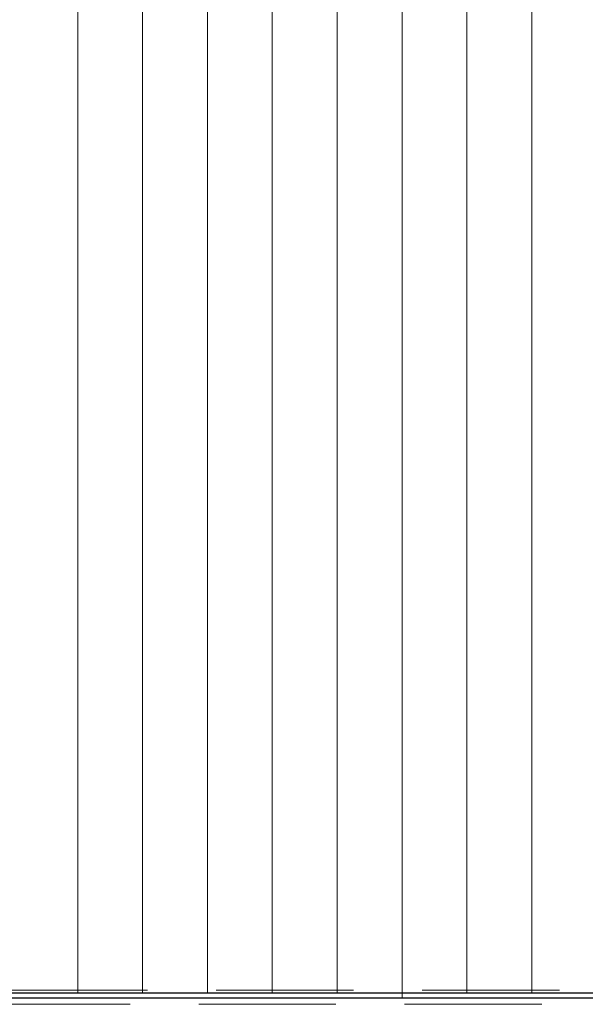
# Model space of a CAD drawing. Header units: millimetres. Extents: x -65 to 293624, y -1905 to 31061.
# Tile 62 of 256: x 40361 to 41233, y 15966 to 17485. Entities that reach past the tile are written whole.
import ezdxf

# ---------------------------------------------------------------- set-up
doc = ezdxf.new("R2010")
doc.units = ezdxf.units.MM
doc.header["$MEASUREMENT"] = 0
doc.linetypes.add('Hidden Line', pattern=[317.5, 211.666667, -105.833333])
for name, color, linetype in [('00 2D joon.AR', 7, 'Continuous'), ('00 Tekst.AR', 7, 'Continuous'), ('1263 Katuse alusserv.AR', 7, 'Continuous'), ('1264 Katusevarustus.AR', 7, 'Continuous')]:
    doc.layers.add(name, color=color, linetype=linetype)
doc.dimstyles.new('GENERATED_STYLE__1', dxfattribs={"dimtxt": 0.18, "dimasz": 91.2, "dimexe": 0.18, "dimexo": 0.0625, "dimgap": 0, "dimtad": 0, "dimtih": 1, "dimtoh": 1, "dimdec": 4, "dimzin": 0, "dimdsep": 46, "dimcen": 0.09, "dimadec": 0, "dimazin": 0, "dimtfac": 1, "dimtdec": 4, "dimtmove": 0, "dimatfit": 3, "dimldrblk": 'ARROWHEAD_5', "dimfxl": 0, "dimtolj": 1, "dimtzin": 0, "dimarcsym": 0})

# ---------------------------------------------------------------- blocks, each defined once
blk = doc.blocks.new('*X261', base_point=(-38239, 12361.4))
at = {"layer": '1263 Katuse alusserv.AR', "color": 7, "linetype": 'Continuous', "lineweight": 13}
for p, q in [((40450.6, 17505.7), (40450.6, 17441.8)), ((40450.6, 17505.7), (40450.6, 17441.8)), ((40550.6, 17505.7), (40550.6, 17441.8)), ((40550.6, 17505.7), (40550.6, 17441.8)), ((40650.6, 17505.7), (40650.6, 17441.8)), ((40650.6, 17505.7), (40650.6, 17441.8)), ((40750.6, 17505.7), (40750.6, 17441.8)), ((40750.6, 17505.7), (40750.6, 17441.8)), ((40850.6, 17505.7), (40850.6, 17441.8)), ((40850.6, 17505.7), (40850.6, 17441.8)), ((40950.6, 17505.7), (40950.6, 17441.8)), ((40950.6, 17505.7), (40950.6, 17441.8)), ((41050.6, 17505.7), (41050.6, 17441.8)), ((41050.6, 17505.7), (41050.6, 17441.8)), ((41150.6, 17505.7), (41150.6, 17441.8)), ((41150.6, 17505.7), (41150.6, 17441.8)), ((40450.6, 17441.8), (40450.6, 17377.9)), ((40450.6, 17441.8), (40450.6, 17377.9)), ((40550.6, 17441.8), (40550.6, 17377.9)), ((40550.6, 17441.8), (40550.6, 17377.9)), ((40650.6, 17441.8), (40650.6, 17377.9)), ((40650.6, 17441.8), (40650.6, 17377.9)), ((40750.6, 17441.8), (40750.6, 17377.9)), ((40750.6, 17441.8), (40750.6, 17377.9)), ((40850.6, 17441.8), (40850.6, 17377.9)), ((40850.6, 17441.8), (40850.6, 17377.9)), ((40950.6, 17441.8), (40950.6, 17377.9)), ((40950.6, 17441.8), (40950.6, 17377.9)), ((41050.6, 17441.8), (41050.6, 17377.9)), ((41050.6, 17441.8), (41050.6, 17377.9)), ((41150.6, 17441.8), (41150.6, 17377.9)), ((41150.6, 17441.8), (41150.6, 17377.9)), ((40450.6, 17377.9), (40450.6, 17313.9)), ((40450.6, 17377.9), (40450.6, 17313.9)), ((40550.6, 17377.9), (40550.6, 17313.9)), ((40550.6, 17377.9), (40550.6, 17313.9)), ((40650.6, 17377.9), (40650.6, 17313.9)), ((40650.6, 17377.9), (40650.6, 17313.9)), ((40750.6, 17377.9), (40750.6, 17313.9)), ((40750.6, 17377.9), (40750.6, 17313.9)), ((40850.6, 17377.9), (40850.6, 17313.9)), ((40850.6, 17377.9), (40850.6, 17313.9)), ((40950.6, 17377.9), (40950.6, 17313.9)), ((40950.6, 17377.9), (40950.6, 17313.9)), ((41050.6, 17377.9), (41050.6, 17313.9)), ((41050.6, 17377.9), (41050.6, 17313.9)), ((41150.6, 17377.9), (41150.6, 17313.9)), ((41150.6, 17377.9), (41150.6, 17313.9)), ((40450.6, 17313.9), (40450.6, 17250)), ((40450.6, 17313.9), (40450.6, 17250)), ((40550.6, 17313.9), (40550.6, 17250)), ((40550.6, 17313.9), (40550.6, 17250)), ((40650.6, 17313.9), (40650.6, 17250)), ((40650.6, 17313.9), (40650.6, 17250)), ((40750.6, 17313.9), (40750.6, 17250)), ((40750.6, 17313.9), (40750.6, 17250)), ((40850.6, 17313.9), (40850.6, 17250)), ((40850.6, 17313.9), (40850.6, 17250)), ((40950.6, 17313.9), (40950.6, 17250)), ((40950.6, 17313.9), (40950.6, 17250)), ((41050.6, 17313.9), (41050.6, 17250)), ((41050.6, 17313.9), (41050.6, 17250)), ((41150.6, 17313.9), (41150.6, 17250)), ((41150.6, 17313.9), (41150.6, 17250)), ((40450.6, 17250), (40450.6, 17186.1)), ((40450.6, 17250), (40450.6, 17186.1)), ((40550.6, 17250), (40550.6, 17186.1)), ((40550.6, 17250), (40550.6, 17186.1)), ((40650.6, 17250), (40650.6, 17186.1)), ((40650.6, 17250), (40650.6, 17186.1)), ((40750.6, 17250), (40750.6, 17186.1)), ((40750.6, 17250), (40750.6, 17186.1)), ((40850.6, 17250), (40850.6, 17186.1)), ((40850.6, 17250), (40850.6, 17186.1)), ((40950.6, 17250), (40950.6, 17186.1)), ((40950.6, 17250), (40950.6, 17186.1)), ((41050.6, 17250), (41050.6, 17186.1)), ((41050.6, 17250), (41050.6, 17186.1)), ((41150.6, 17250), (41150.6, 17186.1)), ((41150.6, 17250), (41150.6, 17186.1)), ((40450.6, 17186.1), (40450.6, 17122.2)), ((40450.6, 17186.1), (40450.6, 17122.2)), ((40550.6, 17186.1), (40550.6, 17122.2)), ((40550.6, 17186.1), (40550.6, 17122.2)), ((40650.6, 17186.1), (40650.6, 17122.2)), ((40650.6, 17186.1), (40650.6, 17122.2)), ((40750.6, 17186.1), (40750.6, 17122.2)), ((40750.6, 17186.1), (40750.6, 17122.2)), ((40850.6, 17186.1), (40850.6, 17122.2)), ((40850.6, 17186.1), (40850.6, 17122.2)), ((40950.6, 17186.1), (40950.6, 17122.2)), ((40950.6, 17186.1), (40950.6, 17122.2)), ((41050.6, 17186.1), (41050.6, 17122.2)), ((41050.6, 17186.1), (41050.6, 17122.2)), ((41150.6, 17186.1), (41150.6, 17122.2)), ((41150.6, 17186.1), (41150.6, 17122.2)), ((40450.6, 17122.2), (40450.6, 17058.3)), ((40450.6, 17122.2), (40450.6, 17058.3)), ((40550.6, 17122.2), (40550.6, 17058.3)), ((40550.6, 17122.2), (40550.6, 17058.3)), ((40650.6, 17122.2), (40650.6, 17058.3)), ((40650.6, 17122.2), (40650.6, 17058.3)), ((40750.6, 17122.2), (40750.6, 17058.3)), ((40750.6, 17122.2), (40750.6, 17058.3)), ((40850.6, 17122.2), (40850.6, 17058.3)), ((40850.6, 17122.2), (40850.6, 17058.3)), ((40950.6, 17122.2), (40950.6, 17058.3)), ((40950.6, 17122.2), (40950.6, 17058.3)), ((41050.6, 17122.2), (41050.6, 17058.3)), ((41050.6, 17122.2), (41050.6, 17058.3)), ((41150.6, 17122.2), (41150.6, 17058.3)), ((41150.6, 17122.2), (41150.6, 17058.3)), ((40450.6, 17058.3), (40450.6, 16994.4)), ((40450.6, 17058.3), (40450.6, 16994.4)), ((40550.6, 17058.3), (40550.6, 16994.4)), ((40550.6, 17058.3), (40550.6, 16994.4)), ((40650.6, 17058.3), (40650.6, 16994.4)), ((40650.6, 17058.3), (40650.6, 16994.4)), ((40750.6, 17058.3), (40750.6, 16994.4)), ((40750.6, 17058.3), (40750.6, 16994.4)), ((40850.6, 17058.3), (40850.6, 16994.4)), ((40850.6, 17058.3), (40850.6, 16994.4)), ((40950.6, 17058.3), (40950.6, 16994.4)), ((40950.6, 17058.3), (40950.6, 16994.4)), ((41050.6, 17058.3), (41050.6, 16994.4)), ((41050.6, 17058.3), (41050.6, 16994.4)), ((41150.6, 17058.3), (41150.6, 16994.4)), ((41150.6, 17058.3), (41150.6, 16994.4)), ((40450.6, 16994.4), (40450.6, 16930.4)), ((40450.6, 16994.4), (40450.6, 16930.4)), ((40550.6, 16994.4), (40550.6, 16930.4)), ((40550.6, 16994.4), (40550.6, 16930.4)), ((40650.6, 16994.4), (40650.6, 16930.4)), ((40650.6, 16994.4), (40650.6, 16930.4)), ((40750.6, 16994.4), (40750.6, 16930.4)), ((40750.6, 16994.4), (40750.6, 16930.4)), ((40850.6, 16994.4), (40850.6, 16930.4)), ((40850.6, 16994.4), (40850.6, 16930.4)), ((40950.6, 16994.4), (40950.6, 16930.4)), ((40950.6, 16994.4), (40950.6, 16930.4)), ((41050.6, 16994.4), (41050.6, 16930.4)), ((41050.6, 16994.4), (41050.6, 16930.4)), ((41150.6, 16994.4), (41150.6, 16930.4)), ((41150.6, 16994.4), (41150.6, 16930.4)), ((40450.6, 16930.4), (40450.6, 16866.5)), ((40450.6, 16930.4), (40450.6, 16866.5)), ((40550.6, 16930.4), (40550.6, 16866.5)), ((40550.6, 16930.4), (40550.6, 16866.5)), ((40650.6, 16930.4), (40650.6, 16866.5)), ((40650.6, 16930.4), (40650.6, 16866.5)), ((40750.6, 16930.4), (40750.6, 16866.5)), ((40750.6, 16930.4), (40750.6, 16866.5)), ((40850.6, 16930.4), (40850.6, 16866.5)), ((40850.6, 16930.4), (40850.6, 16866.5)), ((40950.6, 16930.4), (40950.6, 16866.5)), ((40950.6, 16930.4), (40950.6, 16866.5)), ((41050.6, 16930.4), (41050.6, 16866.5)), ((41050.6, 16930.4), (41050.6, 16866.5)), ((41150.6, 16930.4), (41150.6, 16866.5)), ((41150.6, 16930.4), (41150.6, 16866.5)), ((40450.6, 16866.5), (40450.6, 16802.6)), ((40450.6, 16866.5), (40450.6, 16802.6)), ((40550.6, 16866.5), (40550.6, 16802.6)), ((40550.6, 16866.5), (40550.6, 16802.6)), ((40650.6, 16866.5), (40650.6, 16802.6)), ((40650.6, 16866.5), (40650.6, 16802.6)), ((40750.6, 16866.5), (40750.6, 16802.6)), ((40750.6, 16866.5), (40750.6, 16802.6)), ((40850.6, 16866.5), (40850.6, 16802.6)), ((40850.6, 16866.5), (40850.6, 16802.6)), ((40950.6, 16866.5), (40950.6, 16802.6)), ((40950.6, 16866.5), (40950.6, 16802.6)), ((41050.6, 16866.5), (41050.6, 16802.6)), ((41050.6, 16866.5), (41050.6, 16802.6)), ((41150.6, 16866.5), (41150.6, 16802.6)), ((41150.6, 16866.5), (41150.6, 16802.6)), ((40450.6, 16802.6), (40450.6, 16738.7)), ((40450.6, 16802.6), (40450.6, 16738.7)), ((40550.6, 16802.6), (40550.6, 16738.7)), ((40550.6, 16802.6), (40550.6, 16738.7)), ((40650.6, 16802.6), (40650.6, 16738.7)), ((40650.6, 16802.6), (40650.6, 16738.7)), ((40750.6, 16802.6), (40750.6, 16738.7)), ((40750.6, 16802.6), (40750.6, 16738.7)), ((40850.6, 16802.6), (40850.6, 16738.7)), ((40850.6, 16802.6), (40850.6, 16738.7)), ((40950.6, 16802.6), (40950.6, 16738.7)), ((40950.6, 16802.6), (40950.6, 16738.7)), ((41050.6, 16802.6), (41050.6, 16738.7)), ((41050.6, 16802.6), (41050.6, 16738.7)), ((41150.6, 16802.6), (41150.6, 16738.7)), ((41150.6, 16802.6), (41150.6, 16738.7)), ((40450.6, 16738.7), (40450.6, 16674.8)), ((40450.6, 16738.7), (40450.6, 16674.8)), ((40550.6, 16738.7), (40550.6, 16674.8)), ((40550.6, 16738.7), (40550.6, 16674.8)), ((40650.6, 16738.7), (40650.6, 16674.8)), ((40650.6, 16738.7), (40650.6, 16674.8)), ((40750.6, 16738.7), (40750.6, 16674.8)), ((40750.6, 16738.7), (40750.6, 16674.8)), ((40850.6, 16738.7), (40850.6, 16674.8)), ((40850.6, 16738.7), (40850.6, 16674.8)), ((40950.6, 16738.7), (40950.6, 16674.8)), ((40950.6, 16738.7), (40950.6, 16674.8)), ((41050.6, 16738.7), (41050.6, 16674.8)), ((41050.6, 16738.7), (41050.6, 16674.8)), ((41150.6, 16738.7), (41150.6, 16674.8)), ((41150.6, 16738.7), (41150.6, 16674.8)), ((40450.6, 16674.8), (40450.6, 16610.9)), ((40450.6, 16674.8), (40450.6, 16610.9)), ((40550.6, 16674.8), (40550.6, 16610.9)), ((40550.6, 16674.8), (40550.6, 16610.9)), ((40650.6, 16674.8), (40650.6, 16610.9)), ((40650.6, 16674.8), (40650.6, 16610.9)), ((40750.6, 16674.8), (40750.6, 16610.9)), ((40750.6, 16674.8), (40750.6, 16610.9)), ((40850.6, 16674.8), (40850.6, 16610.9)), ((40850.6, 16674.8), (40850.6, 16610.9)), ((40950.6, 16674.8), (40950.6, 16610.9)), ((40950.6, 16674.8), (40950.6, 16610.9)), ((41050.6, 16674.8), (41050.6, 16610.9)), ((41050.6, 16674.8), (41050.6, 16610.9)), ((41150.6, 16674.8), (41150.6, 16610.9)), ((41150.6, 16674.8), (41150.6, 16610.9)), ((40450.6, 16610.9), (40450.6, 16547)), ((40450.6, 16610.9), (40450.6, 16547)), ((40550.6, 16610.9), (40550.6, 16547)), ((40550.6, 16610.9), (40550.6, 16547)), ((40650.6, 16610.9), (40650.6, 16547)), ((40650.6, 16610.9), (40650.6, 16547)), ((40750.6, 16610.9), (40750.6, 16547)), ((40750.6, 16610.9), (40750.6, 16547)), ((40850.6, 16610.9), (40850.6, 16547)), ((40850.6, 16610.9), (40850.6, 16547)), ((40950.6, 16610.9), (40950.6, 16547)), ((40950.6, 16610.9), (40950.6, 16547)), ((41050.6, 16610.9), (41050.6, 16547)), ((41050.6, 16610.9), (41050.6, 16547)), ((41150.6, 16610.9), (41150.6, 16547)), ((41150.6, 16610.9), (41150.6, 16547)), ((40450.6, 16547), (40450.6, 16483)), ((40450.6, 16547), (40450.6, 16483)), ((40550.6, 16547), (40550.6, 16483)), ((40550.6, 16547), (40550.6, 16483)), ((40650.6, 16547), (40650.6, 16483)), ((40650.6, 16547), (40650.6, 16483)), ((40750.6, 16547), (40750.6, 16483)), ((40750.6, 16547), (40750.6, 16483)), ((40850.6, 16547), (40850.6, 16483)), ((40850.6, 16547), (40850.6, 16483)), ((40950.6, 16547), (40950.6, 16483)), ((40950.6, 16547), (40950.6, 16483)), ((41050.6, 16547), (41050.6, 16483)), ((41050.6, 16547), (41050.6, 16483)), ((41150.6, 16547), (41150.6, 16483)), ((41150.6, 16547), (41150.6, 16483)), ((40450.6, 16483), (40450.6, 16419.1)), ((40450.6, 16483), (40450.6, 16419.1)), ((40550.6, 16483), (40550.6, 16419.1)), ((40550.6, 16483), (40550.6, 16419.1)), ((40650.6, 16483), (40650.6, 16419.1)), ((40650.6, 16483), (40650.6, 16419.1)), ((40750.6, 16483), (40750.6, 16419.1)), ((40750.6, 16483), (40750.6, 16419.1)), ((40850.6, 16483), (40850.6, 16419.1)), ((40850.6, 16483), (40850.6, 16419.1)), ((40950.6, 16483), (40950.6, 16419.1)), ((40950.6, 16483), (40950.6, 16419.1)), ((41050.6, 16483), (41050.6, 16419.1)), ((41050.6, 16483), (41050.6, 16419.1)), ((41150.6, 16483), (41150.6, 16419.1)), ((41150.6, 16483), (41150.6, 16419.1)), ((40450.6, 16419.1), (40450.6, 16355.2)), ((40450.6, 16419.1), (40450.6, 16355.2)), ((40550.6, 16419.1), (40550.6, 16355.2)), ((40550.6, 16419.1), (40550.6, 16355.2)), ((40650.6, 16419.1), (40650.6, 16355.2)), ((40650.6, 16419.1), (40650.6, 16355.2)), ((40750.6, 16419.1), (40750.6, 16355.2)), ((40750.6, 16419.1), (40750.6, 16355.2)), ((40850.6, 16419.1), (40850.6, 16355.2)), ((40850.6, 16419.1), (40850.6, 16355.2)), ((40950.6, 16419.1), (40950.6, 16355.2)), ((40950.6, 16419.1), (40950.6, 16355.2)), ((41050.6, 16419.1), (41050.6, 16355.2)), ((41050.6, 16419.1), (41050.6, 16355.2)), ((41150.6, 16419.1), (41150.6, 16355.2)), ((41150.6, 16419.1), (41150.6, 16355.2)), ((40450.6, 16355.2), (40450.6, 16291.3)), ((40450.6, 16355.2), (40450.6, 16291.3)), ((40550.6, 16355.2), (40550.6, 16291.3)), ((40550.6, 16355.2), (40550.6, 16291.3)), ((40650.6, 16355.2), (40650.6, 16291.3)), ((40650.6, 16355.2), (40650.6, 16291.3)), ((40750.6, 16355.2), (40750.6, 16291.3)), ((40750.6, 16355.2), (40750.6, 16291.3)), ((40850.6, 16355.2), (40850.6, 16291.3)), ((40850.6, 16355.2), (40850.6, 16291.3)), ((40950.6, 16355.2), (40950.6, 16291.3)), ((40950.6, 16355.2), (40950.6, 16291.3)), ((41050.6, 16355.2), (41050.6, 16291.3)), ((41050.6, 16355.2), (41050.6, 16291.3)), ((41150.6, 16355.2), (41150.6, 16291.3)), ((41150.6, 16355.2), (41150.6, 16291.3)), ((40450.6, 16291.3), (40450.6, 16227.4)), ((40450.6, 16291.3), (40450.6, 16227.4)), ((40550.6, 16291.3), (40550.6, 16227.4)), ((40550.6, 16291.3), (40550.6, 16227.4)), ((40650.6, 16291.3), (40650.6, 16227.4)), ((40650.6, 16291.3), (40650.6, 16227.4)), ((40750.6, 16291.3), (40750.6, 16227.4)), ((40750.6, 16291.3), (40750.6, 16227.4)), ((40850.6, 16291.3), (40850.6, 16227.4)), ((40850.6, 16291.3), (40850.6, 16227.4)), ((40950.6, 16291.3), (40950.6, 16227.4)), ((40950.6, 16291.3), (40950.6, 16227.4)), ((41050.6, 16291.3), (41050.6, 16227.4)), ((41050.6, 16291.3), (41050.6, 16227.4)), ((41150.6, 16291.3), (41150.6, 16227.4)), ((41150.6, 16291.3), (41150.6, 16227.4)), ((40450.6, 16227.4), (40450.6, 16163.5)), ((40450.6, 16227.4), (40450.6, 16163.5)), ((40550.6, 16227.4), (40550.6, 16163.5)), ((40550.6, 16227.4), (40550.6, 16163.5)), ((40650.6, 16227.4), (40650.6, 16163.5)), ((40650.6, 16227.4), (40650.6, 16163.5)), ((40750.6, 16227.4), (40750.6, 16163.5)), ((40750.6, 16227.4), (40750.6, 16163.5)), ((40850.6, 16227.4), (40850.6, 16163.5)), ((40850.6, 16227.4), (40850.6, 16163.5)), ((40950.6, 16227.4), (40950.6, 16163.5)), ((40950.6, 16227.4), (40950.6, 16163.5)), ((41050.6, 16227.4), (41050.6, 16163.5)), ((41050.6, 16227.4), (41050.6, 16163.5)), ((41150.6, 16227.4), (41150.6, 16163.5)), ((41150.6, 16227.4), (41150.6, 16163.5)), ((40450.6, 16163.5), (40450.6, 16099.5)), ((40450.6, 16163.5), (40450.6, 16099.5)), ((40550.6, 16163.5), (40550.6, 16099.5)), ((40550.6, 16163.5), (40550.6, 16099.5)), ((40650.6, 16163.5), (40650.6, 16099.5)), ((40650.6, 16163.5), (40650.6, 16099.5)), ((40750.6, 16163.5), (40750.6, 16099.5)), ((40750.6, 16163.5), (40750.6, 16099.5)), ((40850.6, 16163.5), (40850.6, 16099.5)), ((40850.6, 16163.5), (40850.6, 16099.5)), ((40950.6, 16163.5), (40950.6, 16099.5)), ((40950.6, 16163.5), (40950.6, 16099.5)), ((41050.6, 16163.5), (41050.6, 16099.5)), ((41050.6, 16163.5), (41050.6, 16099.5)), ((41150.6, 16163.5), (41150.6, 16099.5)), ((41150.6, 16163.5), (41150.6, 16099.5)), ((40450.6, 16099.5), (40450.6, 16035.6)), ((40450.6, 16099.5), (40450.6, 16035.6)), ((40550.6, 16099.5), (40550.6, 16035.6)), ((40550.6, 16099.5), (40550.6, 16035.6)), ((40650.6, 16099.5), (40650.6, 16035.6)), ((40650.6, 16099.5), (40650.6, 16035.6)), ((40750.6, 16099.5), (40750.6, 16035.6)), ((40750.6, 16099.5), (40750.6, 16035.6)), ((40850.6, 16099.5), (40850.6, 16035.6)), ((40850.6, 16099.5), (40850.6, 16035.6)), ((40950.6, 16099.5), (40950.6, 16035.6)), ((40950.6, 16099.5), (40950.6, 16035.6)), ((41050.6, 16099.5), (41050.6, 16035.6)), ((41050.6, 16099.5), (41050.6, 16035.6)), ((41150.6, 16099.5), (41150.6, 16035.6)), ((41150.6, 16099.5), (41150.6, 16035.6)), ((40450.6, 16035.6), (40450.6, 15984.2)), ((40450.6, 16035.6), (40450.6, 15984.2)), ((40550.6, 16035.6), (40550.6, 15984.2)), ((40550.6, 16035.6), (40550.6, 15984.2)), ((40650.6, 16035.6), (40650.6, 15984.2)), ((40650.6, 16035.6), (40650.6, 15984.2)), ((40750.6, 16035.6), (40750.6, 15984.2)), ((40750.6, 16035.6), (40750.6, 15984.2)), ((40850.6, 16035.6), (40850.6, 15984.2)), ((40850.6, 16035.6), (40850.6, 15984.2)), ((40950.6, 16035.6), (40950.6, 15984.2)), ((40950.6, 16035.6), (40950.6, 15984.2)), ((41050.6, 16035.6), (41050.6, 15984.2)), ((41050.6, 16035.6), (41050.6, 15984.2)), ((41150.6, 16035.6), (41150.6, 15984.2)), ((41150.6, 16035.6), (41150.6, 15984.2))]:
    blk.add_line(p, q, dxfattribs=at)
blk = doc.blocks.new('*X262', base_point=(-38239, 12361.4))
at = {"layer": '1263 Katuse alusserv.AR', "color": 7, "linetype": 'Continuous', "lineweight": 13}
for p, q in [((40450.6, 17505.7), (40450.6, 17441.8)), ((40450.6, 17505.7), (40450.6, 17441.8)), ((40550.6, 17505.7), (40550.6, 17441.8)), ((40550.6, 17505.7), (40550.6, 17441.8)), ((40650.6, 17505.7), (40650.6, 17441.8)), ((40650.6, 17505.7), (40650.6, 17441.8)), ((40750.6, 17505.7), (40750.6, 17441.8)), ((40750.6, 17505.7), (40750.6, 17441.8)), ((40850.6, 17505.7), (40850.6, 17441.8)), ((40850.6, 17505.7), (40850.6, 17441.8)), ((40950.6, 17505.7), (40950.6, 17441.8)), ((40950.6, 17505.7), (40950.6, 17441.8)), ((41050.6, 17505.7), (41050.6, 17441.8)), ((41050.6, 17505.7), (41050.6, 17441.8)), ((41150.6, 17505.7), (41150.6, 17441.8)), ((41150.6, 17505.7), (41150.6, 17441.8)), ((40450.6, 17441.8), (40450.6, 17377.9)), ((40450.6, 17441.8), (40450.6, 17377.9)), ((40550.6, 17441.8), (40550.6, 17377.9)), ((40550.6, 17441.8), (40550.6, 17377.9)), ((40650.6, 17441.8), (40650.6, 17377.9)), ((40650.6, 17441.8), (40650.6, 17377.9)), ((40750.6, 17441.8), (40750.6, 17377.9)), ((40750.6, 17441.8), (40750.6, 17377.9)), ((40850.6, 17441.8), (40850.6, 17377.9)), ((40850.6, 17441.8), (40850.6, 17377.9)), ((40950.6, 17441.8), (40950.6, 17377.9)), ((40950.6, 17441.8), (40950.6, 17377.9)), ((41050.6, 17441.8), (41050.6, 17377.9)), ((41050.6, 17441.8), (41050.6, 17377.9)), ((41150.6, 17441.8), (41150.6, 17377.9)), ((41150.6, 17441.8), (41150.6, 17377.9)), ((40450.6, 17377.9), (40450.6, 17313.9)), ((40450.6, 17377.9), (40450.6, 17313.9)), ((40550.6, 17377.9), (40550.6, 17313.9)), ((40550.6, 17377.9), (40550.6, 17313.9)), ((40650.6, 17377.9), (40650.6, 17313.9)), ((40650.6, 17377.9), (40650.6, 17313.9)), ((40750.6, 17377.9), (40750.6, 17313.9)), ((40750.6, 17377.9), (40750.6, 17313.9)), ((40850.6, 17377.9), (40850.6, 17313.9)), ((40850.6, 17377.9), (40850.6, 17313.9)), ((40950.6, 17377.9), (40950.6, 17313.9)), ((40950.6, 17377.9), (40950.6, 17313.9)), ((41050.6, 17377.9), (41050.6, 17313.9)), ((41050.6, 17377.9), (41050.6, 17313.9)), ((41150.6, 17377.9), (41150.6, 17313.9)), ((41150.6, 17377.9), (41150.6, 17313.9)), ((40450.6, 17313.9), (40450.6, 17250)), ((40450.6, 17313.9), (40450.6, 17250)), ((40550.6, 17313.9), (40550.6, 17250)), ((40550.6, 17313.9), (40550.6, 17250)), ((40650.6, 17313.9), (40650.6, 17250)), ((40650.6, 17313.9), (40650.6, 17250)), ((40750.6, 17313.9), (40750.6, 17250)), ((40750.6, 17313.9), (40750.6, 17250)), ((40850.6, 17313.9), (40850.6, 17250)), ((40850.6, 17313.9), (40850.6, 17250)), ((40950.6, 17313.9), (40950.6, 17250)), ((40950.6, 17313.9), (40950.6, 17250)), ((41050.6, 17313.9), (41050.6, 17250)), ((41050.6, 17313.9), (41050.6, 17250)), ((41150.6, 17313.9), (41150.6, 17250)), ((41150.6, 17313.9), (41150.6, 17250)), ((40450.6, 17250), (40450.6, 17186.1)), ((40450.6, 17250), (40450.6, 17186.1)), ((40550.6, 17250), (40550.6, 17186.1)), ((40550.6, 17250), (40550.6, 17186.1)), ((40650.6, 17250), (40650.6, 17186.1)), ((40650.6, 17250), (40650.6, 17186.1)), ((40750.6, 17250), (40750.6, 17186.1)), ((40750.6, 17250), (40750.6, 17186.1)), ((40850.6, 17250), (40850.6, 17186.1)), ((40850.6, 17250), (40850.6, 17186.1)), ((40950.6, 17250), (40950.6, 17186.1)), ((40950.6, 17250), (40950.6, 17186.1)), ((41050.6, 17250), (41050.6, 17186.1)), ((41050.6, 17250), (41050.6, 17186.1)), ((41150.6, 17250), (41150.6, 17186.1)), ((41150.6, 17250), (41150.6, 17186.1)), ((40450.6, 17186.1), (40450.6, 17122.2)), ((40450.6, 17186.1), (40450.6, 17122.2)), ((40550.6, 17186.1), (40550.6, 17122.2)), ((40550.6, 17186.1), (40550.6, 17122.2)), ((40650.6, 17186.1), (40650.6, 17122.2)), ((40650.6, 17186.1), (40650.6, 17122.2)), ((40750.6, 17186.1), (40750.6, 17122.2)), ((40750.6, 17186.1), (40750.6, 17122.2)), ((40850.6, 17186.1), (40850.6, 17122.2)), ((40850.6, 17186.1), (40850.6, 17122.2)), ((40950.6, 17186.1), (40950.6, 17122.2)), ((40950.6, 17186.1), (40950.6, 17122.2)), ((41050.6, 17186.1), (41050.6, 17122.2)), ((41050.6, 17186.1), (41050.6, 17122.2)), ((41150.6, 17186.1), (41150.6, 17122.2)), ((41150.6, 17186.1), (41150.6, 17122.2)), ((40450.6, 17122.2), (40450.6, 17058.3)), ((40450.6, 17122.2), (40450.6, 17058.3)), ((40550.6, 17122.2), (40550.6, 17058.3)), ((40550.6, 17122.2), (40550.6, 17058.3)), ((40650.6, 17122.2), (40650.6, 17058.3)), ((40650.6, 17122.2), (40650.6, 17058.3)), ((40750.6, 17122.2), (40750.6, 17058.3)), ((40750.6, 17122.2), (40750.6, 17058.3)), ((40850.6, 17122.2), (40850.6, 17058.3)), ((40850.6, 17122.2), (40850.6, 17058.3)), ((40950.6, 17122.2), (40950.6, 17058.3)), ((40950.6, 17122.2), (40950.6, 17058.3)), ((41050.6, 17122.2), (41050.6, 17058.3)), ((41050.6, 17122.2), (41050.6, 17058.3)), ((41150.6, 17122.2), (41150.6, 17058.3)), ((41150.6, 17122.2), (41150.6, 17058.3)), ((40450.6, 17058.3), (40450.6, 16994.4)), ((40450.6, 17058.3), (40450.6, 16994.4)), ((40550.6, 17058.3), (40550.6, 16994.4)), ((40550.6, 17058.3), (40550.6, 16994.4)), ((40650.6, 17058.3), (40650.6, 16994.4)), ((40650.6, 17058.3), (40650.6, 16994.4)), ((40750.6, 17058.3), (40750.6, 16994.4)), ((40750.6, 17058.3), (40750.6, 16994.4)), ((40850.6, 17058.3), (40850.6, 16994.4)), ((40850.6, 17058.3), (40850.6, 16994.4)), ((40950.6, 17058.3), (40950.6, 16994.4)), ((40950.6, 17058.3), (40950.6, 16994.4)), ((41050.6, 17058.3), (41050.6, 16994.4)), ((41050.6, 17058.3), (41050.6, 16994.4)), ((41150.6, 17058.3), (41150.6, 16994.4)), ((41150.6, 17058.3), (41150.6, 16994.4)), ((40450.6, 16994.4), (40450.6, 16930.4)), ((40450.6, 16994.4), (40450.6, 16930.4)), ((40550.6, 16994.4), (40550.6, 16930.4)), ((40550.6, 16994.4), (40550.6, 16930.4)), ((40650.6, 16994.4), (40650.6, 16930.4)), ((40650.6, 16994.4), (40650.6, 16930.4)), ((40750.6, 16994.4), (40750.6, 16930.4)), ((40750.6, 16994.4), (40750.6, 16930.4)), ((40850.6, 16994.4), (40850.6, 16930.4)), ((40850.6, 16994.4), (40850.6, 16930.4)), ((40950.6, 16994.4), (40950.6, 16930.4)), ((40950.6, 16994.4), (40950.6, 16930.4)), ((41050.6, 16994.4), (41050.6, 16930.4)), ((41050.6, 16994.4), (41050.6, 16930.4)), ((41150.6, 16994.4), (41150.6, 16930.4)), ((41150.6, 16994.4), (41150.6, 16930.4)), ((40450.6, 16930.4), (40450.6, 16866.5)), ((40450.6, 16930.4), (40450.6, 16866.5)), ((40550.6, 16930.4), (40550.6, 16866.5)), ((40550.6, 16930.4), (40550.6, 16866.5)), ((40650.6, 16930.4), (40650.6, 16866.5)), ((40650.6, 16930.4), (40650.6, 16866.5)), ((40750.6, 16930.4), (40750.6, 16866.5)), ((40750.6, 16930.4), (40750.6, 16866.5)), ((40850.6, 16930.4), (40850.6, 16866.5)), ((40850.6, 16930.4), (40850.6, 16866.5)), ((40950.6, 16930.4), (40950.6, 16866.5)), ((40950.6, 16930.4), (40950.6, 16866.5)), ((41050.6, 16930.4), (41050.6, 16866.5)), ((41050.6, 16930.4), (41050.6, 16866.5)), ((41150.6, 16930.4), (41150.6, 16866.5)), ((41150.6, 16930.4), (41150.6, 16866.5)), ((40450.6, 16866.5), (40450.6, 16802.6)), ((40450.6, 16866.5), (40450.6, 16802.6)), ((40550.6, 16866.5), (40550.6, 16802.6)), ((40550.6, 16866.5), (40550.6, 16802.6)), ((40650.6, 16866.5), (40650.6, 16802.6)), ((40650.6, 16866.5), (40650.6, 16802.6)), ((40750.6, 16866.5), (40750.6, 16802.6)), ((40750.6, 16866.5), (40750.6, 16802.6)), ((40850.6, 16866.5), (40850.6, 16802.6)), ((40850.6, 16866.5), (40850.6, 16802.6)), ((40950.6, 16866.5), (40950.6, 16802.6)), ((40950.6, 16866.5), (40950.6, 16802.6)), ((41050.6, 16866.5), (41050.6, 16802.6)), ((41050.6, 16866.5), (41050.6, 16802.6)), ((41150.6, 16866.5), (41150.6, 16802.6)), ((41150.6, 16866.5), (41150.6, 16802.6)), ((40450.6, 16802.6), (40450.6, 16738.7)), ((40450.6, 16802.6), (40450.6, 16738.7)), ((40550.6, 16802.6), (40550.6, 16738.7)), ((40550.6, 16802.6), (40550.6, 16738.7)), ((40650.6, 16802.6), (40650.6, 16738.7)), ((40650.6, 16802.6), (40650.6, 16738.7)), ((40750.6, 16802.6), (40750.6, 16738.7)), ((40750.6, 16802.6), (40750.6, 16738.7)), ((40850.6, 16802.6), (40850.6, 16738.7)), ((40850.6, 16802.6), (40850.6, 16738.7)), ((40950.6, 16802.6), (40950.6, 16738.7)), ((40950.6, 16802.6), (40950.6, 16738.7)), ((41050.6, 16802.6), (41050.6, 16738.7)), ((41050.6, 16802.6), (41050.6, 16738.7)), ((41150.6, 16802.6), (41150.6, 16738.7)), ((41150.6, 16802.6), (41150.6, 16738.7)), ((40450.6, 16738.7), (40450.6, 16674.8)), ((40450.6, 16738.7), (40450.6, 16674.8)), ((40550.6, 16738.7), (40550.6, 16674.8)), ((40550.6, 16738.7), (40550.6, 16674.8)), ((40650.6, 16738.7), (40650.6, 16674.8)), ((40650.6, 16738.7), (40650.6, 16674.8)), ((40750.6, 16738.7), (40750.6, 16674.8)), ((40750.6, 16738.7), (40750.6, 16674.8)), ((40850.6, 16738.7), (40850.6, 16674.8)), ((40850.6, 16738.7), (40850.6, 16674.8)), ((40950.6, 16738.7), (40950.6, 16674.8)), ((40950.6, 16738.7), (40950.6, 16674.8)), ((41050.6, 16738.7), (41050.6, 16674.8)), ((41050.6, 16738.7), (41050.6, 16674.8)), ((41150.6, 16738.7), (41150.6, 16674.8)), ((41150.6, 16738.7), (41150.6, 16674.8)), ((40450.6, 16674.8), (40450.6, 16610.9)), ((40450.6, 16674.8), (40450.6, 16610.9)), ((40550.6, 16674.8), (40550.6, 16610.9)), ((40550.6, 16674.8), (40550.6, 16610.9)), ((40650.6, 16674.8), (40650.6, 16610.9)), ((40650.6, 16674.8), (40650.6, 16610.9)), ((40750.6, 16674.8), (40750.6, 16610.9)), ((40750.6, 16674.8), (40750.6, 16610.9)), ((40850.6, 16674.8), (40850.6, 16610.9)), ((40850.6, 16674.8), (40850.6, 16610.9)), ((40950.6, 16674.8), (40950.6, 16610.9)), ((40950.6, 16674.8), (40950.6, 16610.9)), ((41050.6, 16674.8), (41050.6, 16610.9)), ((41050.6, 16674.8), (41050.6, 16610.9)), ((41150.6, 16674.8), (41150.6, 16610.9)), ((41150.6, 16674.8), (41150.6, 16610.9)), ((40450.6, 16610.9), (40450.6, 16547)), ((40450.6, 16610.9), (40450.6, 16547)), ((40550.6, 16610.9), (40550.6, 16547)), ((40550.6, 16610.9), (40550.6, 16547)), ((40650.6, 16610.9), (40650.6, 16547)), ((40650.6, 16610.9), (40650.6, 16547)), ((40750.6, 16610.9), (40750.6, 16547)), ((40750.6, 16610.9), (40750.6, 16547)), ((40850.6, 16610.9), (40850.6, 16547)), ((40850.6, 16610.9), (40850.6, 16547)), ((40950.6, 16610.9), (40950.6, 16547)), ((40950.6, 16610.9), (40950.6, 16547)), ((41050.6, 16610.9), (41050.6, 16547)), ((41050.6, 16610.9), (41050.6, 16547)), ((41150.6, 16610.9), (41150.6, 16547)), ((41150.6, 16610.9), (41150.6, 16547)), ((40450.6, 16547), (40450.6, 16483)), ((40450.6, 16547), (40450.6, 16483)), ((40550.6, 16547), (40550.6, 16483)), ((40550.6, 16547), (40550.6, 16483)), ((40650.6, 16547), (40650.6, 16483)), ((40650.6, 16547), (40650.6, 16483)), ((40750.6, 16547), (40750.6, 16483)), ((40750.6, 16547), (40750.6, 16483)), ((40850.6, 16547), (40850.6, 16483)), ((40850.6, 16547), (40850.6, 16483)), ((40950.6, 16547), (40950.6, 16483)), ((40950.6, 16547), (40950.6, 16483)), ((41050.6, 16547), (41050.6, 16483)), ((41050.6, 16547), (41050.6, 16483)), ((41150.6, 16547), (41150.6, 16483)), ((41150.6, 16547), (41150.6, 16483)), ((40450.6, 16483), (40450.6, 16419.1)), ((40450.6, 16483), (40450.6, 16419.1)), ((40550.6, 16483), (40550.6, 16419.1)), ((40550.6, 16483), (40550.6, 16419.1)), ((40650.6, 16483), (40650.6, 16419.1)), ((40650.6, 16483), (40650.6, 16419.1)), ((40750.6, 16483), (40750.6, 16419.1)), ((40750.6, 16483), (40750.6, 16419.1)), ((40850.6, 16483), (40850.6, 16419.1)), ((40850.6, 16483), (40850.6, 16419.1)), ((40950.6, 16483), (40950.6, 16419.1)), ((40950.6, 16483), (40950.6, 16419.1)), ((41050.6, 16483), (41050.6, 16419.1)), ((41050.6, 16483), (41050.6, 16419.1)), ((41150.6, 16483), (41150.6, 16419.1)), ((41150.6, 16483), (41150.6, 16419.1)), ((40450.6, 16419.1), (40450.6, 16355.2)), ((40450.6, 16419.1), (40450.6, 16355.2)), ((40550.6, 16419.1), (40550.6, 16355.2)), ((40550.6, 16419.1), (40550.6, 16355.2)), ((40650.6, 16419.1), (40650.6, 16355.2)), ((40650.6, 16419.1), (40650.6, 16355.2)), ((40750.6, 16419.1), (40750.6, 16355.2)), ((40750.6, 16419.1), (40750.6, 16355.2)), ((40850.6, 16419.1), (40850.6, 16355.2)), ((40850.6, 16419.1), (40850.6, 16355.2)), ((40950.6, 16419.1), (40950.6, 16355.2)), ((40950.6, 16419.1), (40950.6, 16355.2)), ((41050.6, 16419.1), (41050.6, 16355.2)), ((41050.6, 16419.1), (41050.6, 16355.2)), ((41150.6, 16419.1), (41150.6, 16355.2)), ((41150.6, 16419.1), (41150.6, 16355.2)), ((40450.6, 16355.2), (40450.6, 16291.3)), ((40450.6, 16355.2), (40450.6, 16291.3)), ((40550.6, 16355.2), (40550.6, 16291.3)), ((40550.6, 16355.2), (40550.6, 16291.3)), ((40650.6, 16355.2), (40650.6, 16291.3)), ((40650.6, 16355.2), (40650.6, 16291.3)), ((40750.6, 16355.2), (40750.6, 16291.3)), ((40750.6, 16355.2), (40750.6, 16291.3)), ((40850.6, 16355.2), (40850.6, 16291.3)), ((40850.6, 16355.2), (40850.6, 16291.3)), ((40950.6, 16355.2), (40950.6, 16291.3)), ((40950.6, 16355.2), (40950.6, 16291.3)), ((41050.6, 16355.2), (41050.6, 16291.3)), ((41050.6, 16355.2), (41050.6, 16291.3)), ((41150.6, 16355.2), (41150.6, 16291.3)), ((41150.6, 16355.2), (41150.6, 16291.3)), ((40450.6, 16291.3), (40450.6, 16227.4)), ((40450.6, 16291.3), (40450.6, 16227.4)), ((40550.6, 16291.3), (40550.6, 16227.4)), ((40550.6, 16291.3), (40550.6, 16227.4)), ((40650.6, 16291.3), (40650.6, 16227.4)), ((40650.6, 16291.3), (40650.6, 16227.4)), ((40750.6, 16291.3), (40750.6, 16227.4)), ((40750.6, 16291.3), (40750.6, 16227.4)), ((40850.6, 16291.3), (40850.6, 16227.4)), ((40850.6, 16291.3), (40850.6, 16227.4)), ((40950.6, 16291.3), (40950.6, 16227.4)), ((40950.6, 16291.3), (40950.6, 16227.4)), ((41050.6, 16291.3), (41050.6, 16227.4)), ((41050.6, 16291.3), (41050.6, 16227.4)), ((41150.6, 16291.3), (41150.6, 16227.4)), ((41150.6, 16291.3), (41150.6, 16227.4)), ((40450.6, 16227.4), (40450.6, 16163.5)), ((40450.6, 16227.4), (40450.6, 16163.5)), ((40550.6, 16227.4), (40550.6, 16163.5)), ((40550.6, 16227.4), (40550.6, 16163.5)), ((40650.6, 16227.4), (40650.6, 16163.5)), ((40650.6, 16227.4), (40650.6, 16163.5)), ((40750.6, 16227.4), (40750.6, 16163.5)), ((40750.6, 16227.4), (40750.6, 16163.5)), ((40850.6, 16227.4), (40850.6, 16163.5)), ((40850.6, 16227.4), (40850.6, 16163.5)), ((40950.6, 16227.4), (40950.6, 16163.5)), ((40950.6, 16227.4), (40950.6, 16163.5)), ((41050.6, 16227.4), (41050.6, 16163.5)), ((41050.6, 16227.4), (41050.6, 16163.5)), ((41150.6, 16227.4), (41150.6, 16163.5)), ((41150.6, 16227.4), (41150.6, 16163.5)), ((40450.6, 16163.5), (40450.6, 16099.5)), ((40450.6, 16163.5), (40450.6, 16099.5)), ((40550.6, 16163.5), (40550.6, 16099.5)), ((40550.6, 16163.5), (40550.6, 16099.5)), ((40650.6, 16163.5), (40650.6, 16099.5)), ((40650.6, 16163.5), (40650.6, 16099.5)), ((40750.6, 16163.5), (40750.6, 16099.5)), ((40750.6, 16163.5), (40750.6, 16099.5)), ((40850.6, 16163.5), (40850.6, 16099.5)), ((40850.6, 16163.5), (40850.6, 16099.5)), ((40950.6, 16163.5), (40950.6, 16099.5)), ((40950.6, 16163.5), (40950.6, 16099.5)), ((41050.6, 16163.5), (41050.6, 16099.5)), ((41050.6, 16163.5), (41050.6, 16099.5)), ((41150.6, 16163.5), (41150.6, 16099.5)), ((41150.6, 16163.5), (41150.6, 16099.5)), ((40450.6, 16099.5), (40450.6, 16035.6)), ((40450.6, 16099.5), (40450.6, 16035.6)), ((40550.6, 16099.5), (40550.6, 16035.6)), ((40550.6, 16099.5), (40550.6, 16035.6)), ((40650.6, 16099.5), (40650.6, 16035.6)), ((40650.6, 16099.5), (40650.6, 16035.6)), ((40750.6, 16099.5), (40750.6, 16035.6)), ((40750.6, 16099.5), (40750.6, 16035.6)), ((40850.6, 16099.5), (40850.6, 16035.6)), ((40850.6, 16099.5), (40850.6, 16035.6)), ((40950.6, 16099.5), (40950.6, 16035.6)), ((40950.6, 16099.5), (40950.6, 16035.6)), ((41050.6, 16099.5), (41050.6, 16035.6)), ((41050.6, 16099.5), (41050.6, 16035.6)), ((41150.6, 16099.5), (41150.6, 16035.6)), ((41150.6, 16099.5), (41150.6, 16035.6)), ((40450.6, 16035.6), (40450.6, 15984.2)), ((40450.6, 16035.6), (40450.6, 15984.2)), ((40550.6, 16035.6), (40550.6, 15984.2)), ((40550.6, 16035.6), (40550.6, 15984.2)), ((40650.6, 16035.6), (40650.6, 15984.2)), ((40650.6, 16035.6), (40650.6, 15984.2)), ((40750.6, 16035.6), (40750.6, 15984.2)), ((40750.6, 16035.6), (40750.6, 15984.2)), ((40850.6, 16035.6), (40850.6, 15984.2)), ((40850.6, 16035.6), (40850.6, 15984.2)), ((40950.6, 16035.6), (40950.6, 15984.2)), ((40950.6, 16035.6), (40950.6, 15984.2)), ((41050.6, 16035.6), (41050.6, 15984.2)), ((41050.6, 16035.6), (41050.6, 15984.2)), ((41150.6, 16035.6), (41150.6, 15984.2)), ((41150.6, 16035.6), (41150.6, 15984.2))]:
    blk.add_line(p, q, dxfattribs=at)
blk = doc.blocks.new('*X269', base_point=(-38239, 12361.4))
at = {"layer": '1263 Katuse alusserv.AR', "color": 7, "linetype": 'Continuous', "lineweight": 13}
blk.add_line((40950.6, 15983.7), (40950.6, 15976.3), dxfattribs=at)
blk = doc.blocks.new('*X270', base_point=(-38239, 12361.4))
at = {"layer": '1263 Katuse alusserv.AR', "color": 7, "linetype": 'Continuous', "lineweight": 13}
blk.add_line((40950.6, 15983.7), (40950.6, 15976.3), dxfattribs=at)
blk = doc.blocks.new('*X273', base_point=(-38239, 12361.4))
at = {"layer": '1263 Katuse alusserv.AR', "color": 7, "linetype": 'Continuous', "lineweight": 13}
for p, q in [((40450.6, 15976.3), (40450.6, 15975.9)), ((40450.6, 15976.3), (40450.6, 15975.9)), ((40550.6, 15976.3), (40550.6, 15975.9)), ((40550.6, 15976.3), (40550.6, 15975.9)), ((40650.6, 15976.3), (40650.6, 15975.9)), ((40650.6, 15976.3), (40650.6, 15975.9)), ((40750.6, 15976.3), (40750.6, 15975.9)), ((40750.6, 15976.3), (40750.6, 15975.9)), ((40850.6, 15976.3), (40850.6, 15975.9)), ((40850.6, 15976.3), (40850.6, 15975.9)), ((40950.6, 15976.3), (40950.6, 15975.9)), ((40950.6, 15976.3), (40950.6, 15975.9)), ((41050.6, 15976.3), (41050.6, 15975.9)), ((41050.6, 15976.3), (41050.6, 15975.9)), ((41150.6, 15976.3), (41150.6, 15975.9)), ((41150.6, 15976.3), (41150.6, 15975.9))]:
    blk.add_line(p, q, dxfattribs=at)
blk = doc.blocks.new('*X274', base_point=(-38239, 12361.4))
at = {"layer": '1263 Katuse alusserv.AR', "color": 7, "linetype": 'Continuous', "lineweight": 13}
for p, q in [((40450.6, 15976.3), (40450.6, 15975.9)), ((40450.6, 15976.3), (40450.6, 15975.9)), ((40550.6, 15976.3), (40550.6, 15975.9)), ((40550.6, 15976.3), (40550.6, 15975.9)), ((40650.6, 15976.3), (40650.6, 15975.9)), ((40650.6, 15976.3), (40650.6, 15975.9)), ((40750.6, 15976.3), (40750.6, 15975.9)), ((40750.6, 15976.3), (40750.6, 15975.9)), ((40850.6, 15976.3), (40850.6, 15975.9)), ((40850.6, 15976.3), (40850.6, 15975.9)), ((40950.6, 15976.3), (40950.6, 15975.9)), ((40950.6, 15976.3), (40950.6, 15975.9)), ((41050.6, 15976.3), (41050.6, 15975.9)), ((41050.6, 15976.3), (41050.6, 15975.9)), ((41150.6, 15976.3), (41150.6, 15975.9)), ((41150.6, 15976.3), (41150.6, 15975.9))]:
    blk.add_line(p, q, dxfattribs=at)
blk = doc.blocks.new('Section Element_243_2', base_point=(-38239, 12361.4))
at = {"layer": '1263 Katuse alusserv.AR', "color": 7, "linetype": 'Continuous', "lineweight": 13}
for p, q in [((28484.9, 15975.9), (43415.6, 15975.9)), ((43415.6, 15976.3), (28487.6, 15976.3)), ((28538.9, 15984.2), (43415.6, 15984.2))]:
    blk.add_line(p, q, dxfattribs=at)
at = {"layer": '1263 Katuse alusserv.AR', "lineweight": 0}
for name in ['*X261', '*X262', '*X273', '*X274', '*X269', '*X270']:
    blk.add_blockref(name, (-38239, 12361.4), dxfattribs=at)
blk = doc.blocks.new('Section Element_1029_2', base_point=(-38239, 12361.4))
at = {"layer": '1264 Katusevarustus.AR', "color": 7, "linetype": 'Continuous', "lineweight": 13}
for p, q in [((28469, 15975.9), (43415.6, 15975.9)), ((28529.4, 15983.7), (43415.6, 15983.7))]:
    blk.add_line(p, q, dxfattribs=at)
blk = doc.blocks.new('ARROWHEAD_5')
at = {"linetype": 'Continuous', "lineweight": 0}
blk.add_hatch(color=0, dxfattribs=at).paths.add_polyline_path([(-1, 0.2679), (0, 0), (-1, -0.2679)])
at = {"color": 0, "linetype": 'Continuous', "lineweight": 0}
blk.add_line((0, 0), (-1, 0), dxfattribs=at)

msp = doc.modelspace()

# ---------------------------------------------------------------- linework, layer by layer
at = {"layer": '00 2D joon.AR', "color": 41, "linetype": 'Hidden Line', "lineweight": 13, "true_color": 0xffeda8, "flags": 128}
msp.add_lwpolyline([(43415.6, 15988), (28543.4, 15988), (28543.4, 15966.4), (43415.6, 15966.4)], close=True, dxfattribs=at)

# ---------------------------------------------------------------- block references
at = {"layer": '1263 Katuse alusserv.AR', "lineweight": 0}
msp.add_blockref('Section Element_243_2', (-38239, 12361.4), dxfattribs=at)
at = {"layer": '1264 Katusevarustus.AR', "lineweight": 0}
msp.add_blockref('Section Element_1029_2', (-38239, 12361.4), dxfattribs=at)

# ---------------------------------------------------------------- leaders
at = {"layer": '00 Tekst.AR', "color": 7, "linetype": 'Continuous', "lineweight": 13, "annotation_type": 0, "has_hookline": 1, "hookline_direction": 1, "text_width": 2340.7}
msp.add_leader([(42866.8, 16201.4), (42866.8, 15277.1), (42712.6, 15277.1)], dimstyle='GENERATED_STYLE__1', dxfattribs=at)

doc.saveas('drawing.dxf')
